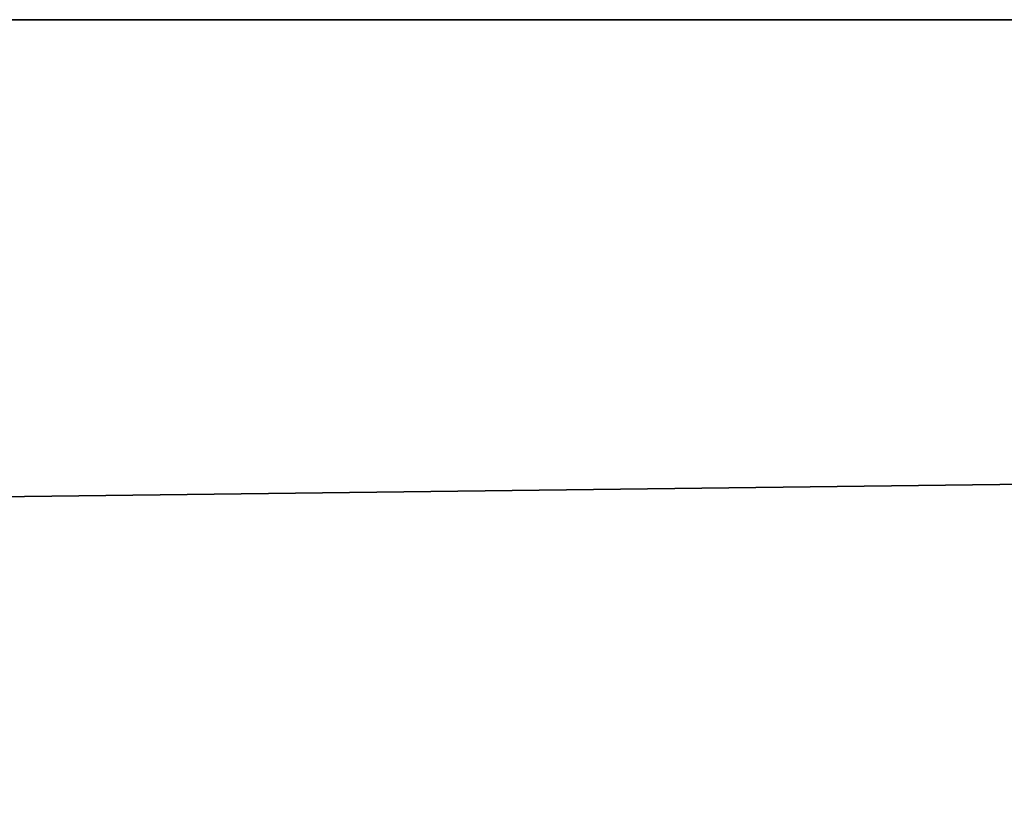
# Model space of a CAD drawing. Header units: inches. Extents: x -178 to 150, y -10 to 226.
# Tile 203 of 256: x -1.39 to 2.28, y 222.72 to 225.69. Entities that reach past the tile are written whole.
import ezdxf

# ---------------------------------------------------------------- set-up
doc = ezdxf.new("R2010")
doc.units = ezdxf.units.IN
doc.header["$MEASUREMENT"] = 0
doc.layers.add('CET color Grey80', color=7, linetype='Continuous', true_color=0xcccccc)
doc.layers.add('CET Default', color=7, linetype='Continuous')

# ---------------------------------------------------------------- blocks, each defined once
blk = doc.blocks.new('*C30')
at = {"layer": 'CET color Grey80', "linetype": 'Continuous'}
mesh = blk.add_polyface(dxfattribs=at)
corners = [(0, 3.937), (322.9243, 3.9371, 108), (322.9243, 3.9371), (0, 3.937, 108)]
mesh.append_faces([[corners[k] for k in face] for face in [(0, 1, 2, 0)]], dxfattribs={"vtx0": -1, "vtx3": -1})
mesh.append_faces([[corners[k] for k in face] for face in [(0, 3, 1, 0)]], dxfattribs={"vtx2": -1})
mesh = blk.add_polyface(dxfattribs=at)
corners = [(0, 0, 107.9606), (322.9243, 3.9371, 107.9606), (0, 3.937, 107.9606), (322.9243, 0.0001, 107.9606)]
mesh.append_faces([[corners[k] for k in face] for face in [(0, 1, 2, 0)]], dxfattribs={"vtx0": -1, "vtx3": -1})
mesh.append_faces([[corners[k] for k in face] for face in [(0, 3, 1, 0)]], dxfattribs={"vtx2": -1})
mesh = blk.add_polyface(dxfattribs=at)
corners = [(0, 0), (0, 3.937), (322.9243, 3.9371), (322.9243, 0.0001)]
mesh.append_faces([[corners[k] for k in face] for face in [(0, 2, 3, 0)]], dxfattribs={"vtx0": -1, "vtx3": -1})
mesh.append_faces([[corners[k] for k in face] for face in [(0, 1, 2, 0)]], dxfattribs={"vtx2": -1})
blk = doc.blocks.new('*C31')
at = {"layer": 'CET Default', "linetype": 'Continuous', "rotation": 359.999999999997}
blk.add_blockref('*C30', (-178.3693, 221.7549), dxfattribs=at)

msp = doc.modelspace()

# ---------------------------------------------------------------- block references
at = {"layer": 'CET Default', "linetype": 'Continuous'}
msp.add_blockref('*C31', (0, 0), dxfattribs=at)

doc.saveas('drawing.dxf')
